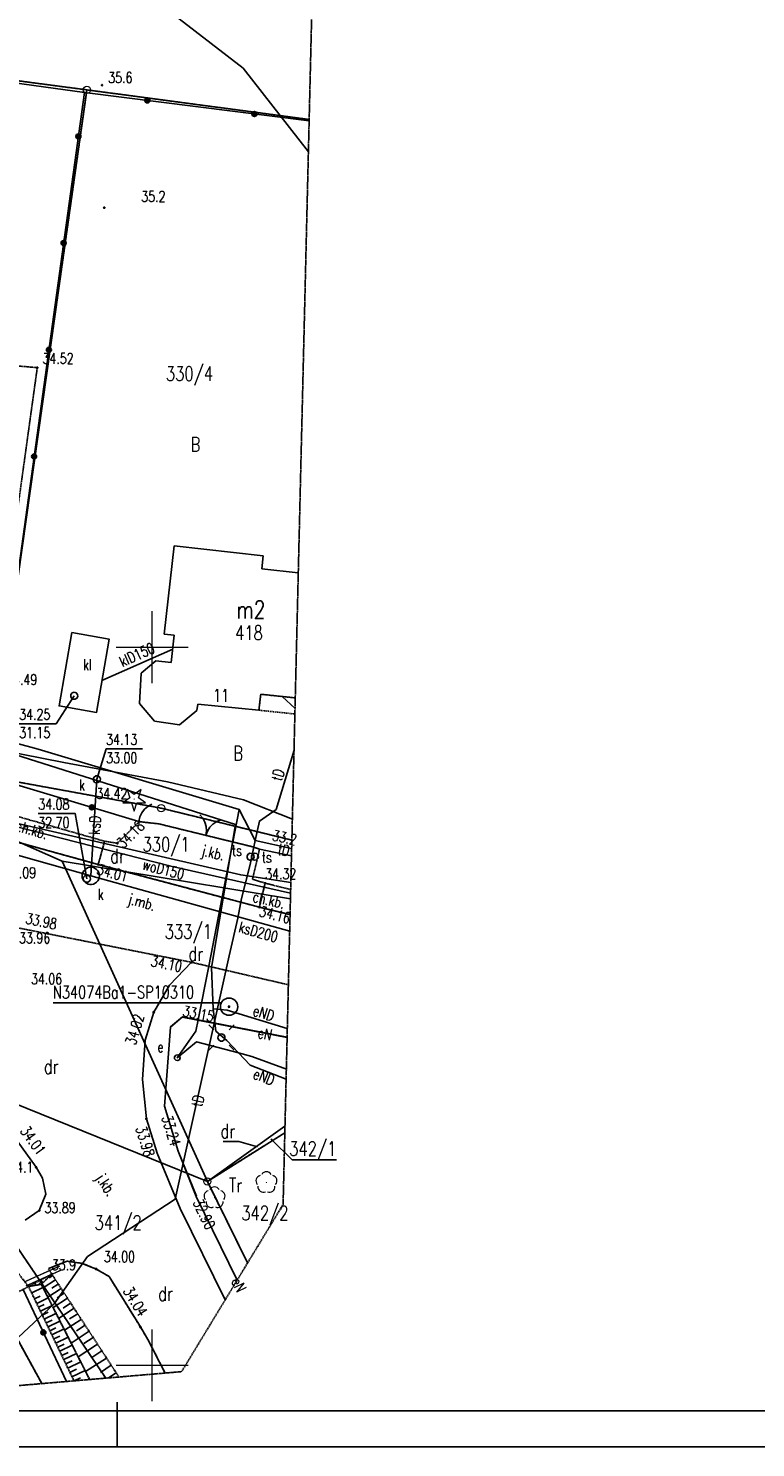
# Model space of a CAD drawing. Header units: inches. Extents: x 6268 to 12323, y 5221 to 42059.
# Tile 37 of 98: x 10145 to 11156, y 5241 to 7217. Entities that reach past the tile are written whole.
import ezdxf
from ezdxf.enums import TextEntityAlignment as Align

# ---------------------------------------------------------------- set-up
doc = ezdxf.new("R2010")
doc.units = ezdxf.units.IN
doc.header["$MEASUREMENT"] = 0
for name, pattern in [('2', [1.5, 1, -0.5]), ('4', [2.5, 1.5, -1]), ('423', [2, 1.5, -0.5]), ('424', [1.5, 1, -0.5]), ('9', [1.75, 1.25, -0.5]), ('901', [0])]:
    doc.linetypes.add(name, pattern=pattern)
for name, color, linetype in [('000_Inne__niezydentyfikowane_', 7, 'Continuous'), ('121-Punkt_osnowy_szczegolowej', 7, 'Continuous'), ('121-Punkt_osnowy_szczegolowej-A', 7, 'Continuous'), ('202-punkt_graniczny', 7, 'Continuous'), ('203-punkt_graniczny', 7, 'Continuous'), ('210-oznaczenie_konturu_uzytku_g', 7, 'Continuous'), ('211-numer_dzialki_ewidencyjnej', 7, 'Continuous'), ('218-kontur_uzytku_gruntowego', 7, 'Continuous'), ('219-dzialka_ewidencyjna', 7, 'Continuous'), ('238-Punkt_adresowy_budynku', 7, 'Continuous'), ('312-budynek_ewidencyjny', 7, 'Continuous'), ('312-oznaczenie_budynku_ewidency', 7, 'Continuous'), ('blok_-_nawis', 7, 'Continuous'), ('brama', 7, 'Continuous'), ('chodnik', 7, 'Continuous'), ('chodnik-Atr17', 7, 'Continuous'), ('CP_LINENORM', 253, 'Continuous'), ('drzewo_iglaste', 7, 'Continuous'), ('drzewo_lisciaste', 7, 'Continuous'), ('elektroenergetyczne_urzadzenie_', 7, 'Continuous'), ('furtka', 7, 'Continuous'), ('jezdnia', 7, 'Continuous'), ('jezdnia-Atr17', 7, 'Continuous'), ('komora_podziemna', 7, 'Continuous'), ('kraweznik', 7, 'Continuous'), ('latarnia', 7, 'Continuous'), ('obszar_utwardzony', 7, 'Continuous'), ('obudowa_ochronna_przewodu', 7, 'Continuous'), ('ogrodzenie_trwale', 7, 'Continuous'), ('osadnik__szambo', 7, 'Continuous'), ('osadnik__szambo-Atr17', 7, 'Continuous'), ('pikieta_naturalna', 7, 'Continuous'), ('pikieta_naturalna-Atr2', 7, 'Continuous'), ('pikieta_sztuczna', 7, 'Continuous'), ('pikieta_sztuczna-Atr2', 7, 'Continuous'), ('przewod_elektroenergetyczny_pod', 7, 'Continuous'), ('przewod_gazowy', 7, 'Continuous'), ('przewod_kanalizacyjny', 7, 'Continuous'), ('przewod_kanalizacyjny-Atr1', 7, 'Continuous'), ('przewod_telekomunikacyjny_podzi', 7, 'Continuous'), ('przewod_wodociagowy', 7, 'Continuous'), ('przewod_wodociagowy-Atr1', 7, 'Continuous'), ('rzedna-Atr2', 7, 'Continuous'), ('rzedna-Atr3', 7, 'Continuous'), ('sciana_oporowa__linia_', 7, 'Continuous'), ('skarpa_nieumocniona', 7, 'Continuous'), ('slupek_telekomunikacyjny', 7, 'Continuous'), ('slupek_telekomunikacyjny-Atr17', 7, 'Continuous'), ('wlaz_do_komory_lub_kanalu_-_kwa', 7, 'Continuous'), ('wlaz_do_komory_lub_kanalu_-_okr', 7, 'Continuous'), ('Zakres', 7, 'Continuous')]:
    doc.layers.add(name, color=color, linetype=linetype)
doc.layers.add('opisy', color=7, linetype='Continuous', lineweight=20)
doc.styles.add('STYL_ARIAL', font='simplex', dxfattribs={"width": 0.75, "oblique": 0.1})

# ---------------------------------------------------------------- blocks, each defined once
blk = doc.blocks.new('203')
at = {"linetype": 'Continuous', "lineweight": 0}
h = blk.add_hatch(color=0, dxfattribs=at)
edge = h.paths.add_edge_path()
edge.add_arc((0, 0), 0.045, 0, 360)
blk = doc.blocks.new('202')
at = {"color": 0, "linetype": 'Continuous', "lineweight": 0}
blk.add_circle((0, 0), 0.25, dxfattribs=at)
blk = doc.blocks.new('US22')
at = {"color": 7}
blk.add_polyline3d([(0, 0.25, 0), (0.1352, 0.2103, 0), (0.2274, 0.1039, 0), (0.2475, -0.0356, 0), (0.1889, -0.1637, 0), (0.0704, -0.2399, 0), (-0.0704, -0.2399, 0), (-0.1889, -0.1637, 0), (-0.2475, -0.0356, 0), (-0.2274, 0.1039, 0), (-0.1352, 0.2103, 0), (0, 0.25, 0)], dxfattribs=at)
blk = doc.blocks.new('SM01')
at = {"color": 7}
for points in [[(-0.53, 0.531, 0), (-0.883, 0.884, 0)], [(0, 0.25, 0), (0.1352, 0.2103, 0), (0.2274, 0.1039, 0), (0.2475, -0.0356, 0), (0.1889, -0.1637, 0), (0.0704, -0.2399, 0), (-0.0704, -0.2399, 0), (-0.1889, -0.1637, 0), (-0.2475, -0.0356, 0), (-0.2274, 0.1039, 0), (-0.1352, 0.2103, 0), (0, 0.25, 0)], [(0.531, 0.531, 0), (0.884, 0.884, 0)], [(-0.53, -0.53, 0), (-0.883, -0.883, 0)], [(0.531, -0.53, 0), (0.884, -0.883, 0)]]:
    blk.add_polyline3d(points, dxfattribs=at)
blk = doc.blocks.new('US25')
at = {"color": 7}
blk.add_polyline3d([(0.2003, -0.0001, 0), (0.1535, -0.1287, 0), (0.035, -0.1971, 0), (-0.0997, -0.1733, 0), (-0.1876, -0.0685, 0), (-0.1876, 0.0683, 0), (-0.0997, 0.1731, 0), (0.035, 0.1968, 0), (0.1535, 0.1284, 0), (0.2003, -0.0001, 0)], dxfattribs=at)
blk = doc.blocks.new('US09')
at = {"color": 7}
blk.add_polyline3d([(0.25, 0.0005, 0), (0.2103, -0.1347, 0), (0.1038, -0.227, 0), (-0.0356, -0.247, 0), (-0.1637, -0.1885, 0), (-0.2399, -0.07, 0), (-0.2399, 0.0709, 0), (-0.1637, 0.1894, 0), (-0.0356, 0.2479, 0), (0.1038, 0.2279, 0), (0.2103, 0.1356, 0), (0.25, 0.0005, 0)], dxfattribs=at)
blk = doc.blocks.new('OK02')
at = {"color": 7}
for points in [[(-0.75, 1.299, 0), (-0.4963, 1.1147, 0), (-0.2865, 0.8817, 0), (-0.1297, 0.6101, 0), (-0.0328, 0.3119, 0), (0, 0, 0)], [(0, 0, 0), (0.0328, 0.3119, 0), (0.1297, 0.6101, 0), (0.2865, 0.8817, 0), (0.4963, 1.1147, 0), (0.75, 1.299, 0)]]:
    blk.add_polyline3d(points, dxfattribs=at)
blk = doc.blocks.new('OK04')
at = {"color": 7}
blk.add_polyline3d([(0, 0.001, 0), (0.0328, 0.3129, 0), (0.1297, 0.6111, 0), (0.2865, 0.8827, 0), (0.4963, 1.1157, 0), (0.75, 1.3, 0)], dxfattribs=at)
blk = doc.blocks.new('PW01')
at = {"color": 7}
blk.add_polyline3d([(0.045, 0, 0), (0.0318, -0.0318, 0), (0, -0.045, 0), (-0.0318, -0.0318, 0), (-0.045, 0, 0), (-0.0318, 0.0318, 0), (0, 0.045, 0), (0.0318, 0.0318, 0), (0.045, 0, 0)], dxfattribs=at)
blk = doc.blocks.new('922')
at = {"linetype": 'Continuous', "lineweight": 0}
h = blk.add_hatch(color=0, dxfattribs=at)
edge = h.paths.add_edge_path()
edge.add_arc((0, 0), 0.045, 0, 360)
at = {"color": 0, "linetype": 'Continuous', "lineweight": 0}
for centre, start, end in [((-0.357, 0.116), 102.147, 221.853), ((0, 0.375), 30.147, 149.853), ((0.357, 0.116), 318.147, 77.853), ((-0.22, -0.303), 174.147, 293.853), ((0.22, -0.303), 246.147, 5.853)]:
    blk.add_arc(centre, 0.375, start, end, dxfattribs=at)
blk = doc.blocks.new('121')
at = {"color": 0}
for radius in [0.6, 0.05]:
    blk.add_circle((0, 0), radius, dxfattribs=at)
blk = doc.blocks.new('921')
at = {"linetype": 'Continuous', "lineweight": 0}
h = blk.add_hatch(color=0, dxfattribs=at)
edge = h.paths.add_edge_path()
edge.add_arc((0, 0), 0.045, 0, 360)
at = {"color": 0, "linetype": 'Continuous', "lineweight": 0}
for p, q in [((-0.301, 0.098), (-0.789, -0.256)), ((-0.487, 0.671), (-0.301, 0.098)), ((0.001, 0.317), (-0.487, 0.671)), ((0.488, 0.67), (0.001, 0.317)), ((0.302, 0.097), (0.488, 0.67)), ((0.789, -0.257), (0.302, 0.097)), ((-0.789, -0.256), (-0.186, -0.256)), ((-0.186, -0.256), (0, -0.83)), ((0, -0.83), (0.187, -0.257)), ((0.187, -0.257), (0.789, -0.257))]:
    blk.add_line(p, q, dxfattribs=at)

msp = doc.modelspace()

# ---------------------------------------------------------------- linework, layer by layer
at = {"linetype": 'Continuous'}
for p, q in [((10268.073, 5240.604), (10268.073, 5303.726)), ((6468.073, 5291.604), (12118.073, 5291.604))]:
    msp.add_line(p, q, dxfattribs=at)
at = {"layer": '000_Inne__niezydentyfikowane_', "color": 7}
for points in [[(10182.219, 5474.382, 0), (10165.019, 5463.182, 0)], [(10169.419, 5474.582, 0), (10168.219, 5475.782, 0)], [(10173.619, 5478.582, 0), (10172.619, 5479.782, 0)], [(10178.419, 5480.182, 0), (10173.619, 5476.982, 0)], [(10149.219, 5455.982, 0), (10164.819, 5463.582, 0)], [(10154.619, 5466.582, 0), (10154.219, 5469.982, 0)], [(10160.419, 5467.582, 0), (10160.019, 5470.182, 0)], [(10165.219, 5470.582, 0), (10161.819, 5473.982, 0)], [(10190.219, 5462.182, 0), (10171.819, 5449.982, 0)], [(10186.219, 5468.382, 0), (10177.219, 5462.582, 0)], [(10194.619, 5455.582, 0), (10184.819, 5449.382, 0)], [(10153.219, 5447.582, 0), (10161.219, 5451.382, 0)], [(10156.219, 5441.382, 0), (10172.219, 5449.182, 0)], [(10158.819, 5435.982, 0), (10166.819, 5439.782, 0)], [(10161.419, 5430.582, 0), (10177.619, 5438.382, 0)], [(10199.019, 5448.782, 0), (10179.019, 5435.782, 0)], [(10208.219, 5434.582, 0), (10186.619, 5420.582, 0)], [(10203.419, 5441.782, 0), (10193.219, 5434.982, 0)], [(10164.019, 5425.182, 0), (10172.219, 5428.982, 0)], [(10166.619, 5419.582, 0), (10183.019, 5427.582, 0)], [(10169.219, 5414.182, 0), (10177.619, 5418.182, 0)], [(10172.019, 5408.582, 0), (10188.619, 5416.782, 0)], [(10218.219, 5419.182, 0), (10195.019, 5403.982, 0)], [(10213.219, 5426.982, 0), (10202.019, 5419.782, 0)], [(10174.619, 5403.182, 0), (10183.019, 5407.182, 0)], [(10177.219, 5397.582, 0), (10194.219, 5405.782, 0)], [(10180.019, 5391.982, 0), (10188.619, 5395.982, 0)], [(10229.019, 5402.582, 0), (10204.019, 5386.182, 0)], [(10223.619, 5410.982, 0), (10211.619, 5403.182, 0)], [(10182.819, 5386.182, 0), (10199.819, 5394.582, 0)], [(10185.419, 5380.582, 0), (10194.219, 5384.782, 0)], [(10188.219, 5374.782, 0), (10205.619, 5383.182, 0)], [(10240.819, 5384.782, 0), (10213.819, 5367.182, 0)], [(10234.819, 5393.782, 0), (10221.819, 5385.382, 0)], [(10191.019, 5368.982, 0), (10199.819, 5373.182, 0)], [(10193.819, 5363.182, 0), (10211.419, 5371.582, 0)], [(10196.619, 5357.382, 0), (10205.619, 5361.582, 0)], [(10199.619, 5351.382, 0), (10217.419, 5359.982, 0)], [(10253.219, 5365.382, 0), (10224.219, 5346.582, 0)], [(10246.819, 5375.182, 0), (10232.819, 5366.182, 0)], [(10202.419, 5345.382, 0), (10211.419, 5349.782, 0)], [(10205.219, 5339.382, 0), (10223.419, 5348.182, 0)], [(10208.219, 5333.382, 0), (10217.219, 5337.782, 0)], [(10260.019, 5355.182, 0), (10244.819, 5345.382, 0)], [(10266.819, 5344.782, 0), (10255.929, 5337.662, 0)]]:
    msp.add_polyline3d(points, dxfattribs=at)
at = {"layer": '121-Punkt_osnowy_szczegolowej-A', "color": 7}
msp.add_polyline3d([(10178.891, 5859.804, 0), (10411.725, 5859.804, 0)], dxfattribs=at)
at = {"layer": '210-oznaczenie_konturu_uzytku_g', "color": 3}
msp.add_polyline3d([(10415.565, 5666.912, 0), (10437.339, 5666.912, 0), (10463.533, 5659.274, 0)], dxfattribs=at)
at = {"layer": '218-kontur_uzytku_gruntowego', "color": 3, "linetype": '2'}
for points in [[(10226.019, 7131.182, 0), (9586.419, 7215.582, 0)], [(10226.019, 7131.182, 0), (10090.619, 6174.582, 0)], [(10090.619, 6174.582, 0), (10226.019, 7131.182, 0)], [(10535.283, 7089.954, 0), (10226.019, 7131.182, 0)], [(10090.619, 6174.582, 0), (10329.419, 6130.982, 0)], [(10511.197, 6086.486, 0), (10329.419, 6130.982, 0)], [(10501.413, 5678.92, 0), (10393.619, 5611.182, 0)], [(10393.619, 5611.182, 0), (10449.633, 5497.76, 0)], [(10252.299, 5337.352, 0), (10124.219, 5526.782, 0)], [(10069.219, 5500.982, 0), (10163.337, 5329.738, 0)]]:
    msp.add_polyline3d(points, dxfattribs=at)
at = {"layer": '219-dzialka_ewidencyjna', "color": 7}
for points in [[(9586.419, 7215.582, 0), (10226.019, 7131.182, 0)], [(10090.619, 6174.582, 0), (10226.019, 7131.182, 0)], [(10535.283, 7089.954, 0), (10226.019, 7131.182, 0)], [(10191.619, 6057.182, 0), (9701.019, 6273.982, 0)], [(10329.419, 6130.982, 0), (10090.619, 6174.582, 0)], [(10462.869, 6098.316, 0), (10329.419, 6130.982, 0)], [(10511.197, 6086.486, 0), (10462.869, 6098.316, 0)], [(10393.619, 5611.182, 0), (10191.619, 6057.182, 0)], [(10278.697, 6042.812, 0), (10191.619, 6057.182, 0)], [(10509.235, 6004.766, 0), (10278.697, 6042.812, 0)], [(10393.619, 5611.182, 0), (9911.019, 5806.782, 0)], [(10501.641, 5688.404, 0), (10393.619, 5611.182, 0)], [(10501.413, 5678.92, 0), (10393.619, 5611.182, 0)], [(10449.633, 5497.76, 0), (10393.619, 5611.182, 0)], [(10252.299, 5337.352, 0), (10124.219, 5526.782, 0)], [(10163.337, 5329.738, 0), (10069.219, 5500.982, 0)]]:
    msp.add_polyline3d(points, dxfattribs=at)
at = {"layer": '312-budynek_ewidencyjny', "color": 7}
for points in [[(10333.619, 6373.382, 0), (10347.619, 6496.382, 0)], [(10347.619, 6496.382, 0), (10471.219, 6482.382, 0)], [(10471.219, 6482.382, 0), (10469.219, 6464.382, 0)], [(10469.219, 6464.382, 0), (10520.135, 6458.852, 0)], [(10347.619, 6371.782, 0), (10333.619, 6373.382, 0)], [(10343.219, 6333.782, 0), (10347.619, 6371.782, 0)], [(10301.419, 6318.782, 0), (10322.019, 6336.182, 0)], [(10322.019, 6336.182, 0), (10343.219, 6333.782, 0)], [(10299.019, 6276.782, 0), (10301.419, 6318.782, 0)], [(10467.819, 6289.582, 0), (10465.419, 6267.382, 0)], [(10515.951, 6284.566, 0), (10467.819, 6289.582, 0)], [(10320.219, 6252.182, 0), (10299.019, 6276.782, 0)], [(10379.219, 6266.782, 0), (10354.819, 6247.182, 0)], [(10380.219, 6275.982, 0), (10379.219, 6266.782, 0)], [(10465.419, 6267.382, 0), (10380.219, 6275.982, 0)], [(10354.819, 6247.182, 0), (10320.219, 6252.182, 0)]]:
    msp.add_polyline3d(points, dxfattribs=at)
at = {"layer": 'blok_-_nawis', "color": 7, "linetype": '4'}
for points in [[(10515.951, 6284.566, 0), (10467.819, 6289.582, 0), (10465.419, 6267.382, 0)], [(10465.419, 6267.382, 0), (10515.413, 6262.182, 0)]]:
    msp.add_polyline3d(points, dxfattribs=at)
at = {"layer": 'brama', "color": 7}
msp.add_polyline3d([(10326.019, 6109.182, 0), (10457.419, 6076.982, 0)], dxfattribs=at)
at = {"layer": 'chodnik', "color": 7, "linetype": '423'}
for points in [[(10250.619, 6084.982, 0), (10078.619, 6133.982, 0), (10068.819, 6100.382, 0), (10241.819, 6052.582, 0), (10250.619, 6084.982, 0)], [(10509.547, 6017.782, 0), (10474.019, 6026.582, 0), (10466.019, 5993.182, 0)], [(10466.019, 5993.182, 0), (10508.707, 5982.754, 0)], [(9912.219, 5353.582, 0), (10019.019, 5415.782, 0), (10049.219, 5418.582, 0), (10061.219, 5425.582, 0), (10137.419, 5460.782, 0), (10144.819, 5464.982, 0), (10126.019, 5488.982, 0), (9904.819, 5370.982, 0), (9912.219, 5353.582, 0)]]:
    msp.add_polyline3d(points, dxfattribs=at)
at = {"layer": 'CP_LINENORM', "linetype": 'Continuous'}
msp.add_line((6268.073, 5241.604), (12168.073, 5241.604), dxfattribs=at)
at = {"layer": 'furtka', "color": 7}
msp.add_polyline3d([(10298.419, 6112.582, 0), (10326.019, 6109.182, 0)], dxfattribs=at)
at = {"layer": 'jezdnia', "color": 7, "linetype": '424'}
for points in [[(9120.819, 6231.782, 0), (9778.019, 6055.182, 0), (9812.819, 6025.982, 0), (9884.419, 5990.782, 0), (9911.419, 6021.182, 0), (10079.019, 5908.582, 0), (10083.419, 5918.782, 0), (10097.619, 5926.582, 0), (10110.619, 5928.582, 0), (10121.619, 5925.182, 0), (10126.819, 5964.982, 0), (10371.619, 5916.382, 0), (10395.465, 5910.84, 0)], [(10298.819, 6112.182, 0), (10268.419, 6082.182, 0), (10250.619, 6084.982, 0), (10241.819, 6052.582, 0), (10466.019, 5993.182, 0), (10474.019, 6026.582, 0), (10456.419, 6031.982, 0), (10466.219, 6073.782, 0), (10457.419, 6076.982, 0), (10326.019, 6109.182, 0), (10298.819, 6112.182, 0)], [(10241.819, 6052.582, 0), (10068.819, 6100.382, 0)], [(10414.205, 6006.91, 0), (10241.819, 6052.582, 0)], [(10508.707, 5982.754, 0), (10466.019, 5993.182, 0), (10414.205, 6006.91, 0)], [(10395.465, 5910.84, 0), (10506.361, 5885.062, 0)], [(10177.219, 5482.182, 0), (10177.219, 5482.182, 0), (10172.419, 5489.782, 0), (10198.419, 5500.182, 0), (10219.419, 5497.182, 0), (10239.019, 5489.182, 0), (10257.019, 5478.782, 0), (10300.419, 5408.582, 0), (10311.019, 5390.982, 0), (10334.897, 5344.42, 0)]]:
    msp.add_polyline3d(points, dxfattribs=at)
at = {"layer": 'komora_podziemna', "color": 34}
msp.add_polyline3d([(10243.419, 6036.782, 0), (10243.219, 6034.382, 0), (10242.419, 6031.982, 0), (10241.219, 6029.782, 0), (10239.419, 6027.782, 0), (10237.419, 6026.382, 0), (10235.219, 6025.382, 0), (10232.619, 6024.782, 0), (10230.219, 6024.782, 0), (10227.619, 6025.382, 0), (10225.419, 6026.382, 0), (10223.419, 6027.782, 0), (10221.619, 6029.782, 0), (10220.419, 6031.982, 0), (10219.619, 6034.382, 0), (10219.419, 6036.782, 0), (10219.619, 6039.182, 0), (10220.419, 6041.582, 0), (10221.619, 6043.782, 0), (10223.419, 6045.782, 0), (10225.419, 6047.182, 0), (10227.619, 6048.182, 0), (10230.219, 6048.782, 0), (10232.619, 6048.782, 0), (10235.219, 6048.182, 0), (10237.419, 6047.182, 0), (10239.419, 6045.782, 0), (10241.219, 6043.782, 0), (10242.419, 6041.582, 0), (10243.219, 6039.182, 0), (10243.419, 6036.782, 0)], dxfattribs=at)
at = {"layer": 'kraweznik', "color": 7}
for points in [[(10278.697, 6042.812, 0), (10241.819, 6052.582, 0), (10068.819, 6100.382, 0)], [(10508.707, 5982.754, 0), (10466.019, 5993.182, 0), (10278.697, 6042.812, 0)], [(9812.819, 6025.982, 0), (9884.419, 5990.782, 0), (9933.619, 5937.982, 0), (10155.419, 5630.982, 0), (10164.419, 5615.582, 0), (10169.019, 5593.382, 0), (10159.819, 5570.782, 0), (10140.019, 5557.182, 0)], [(10371.619, 5916.382, 0), (10341.019, 5884.382, 0), (10319.019, 5846.782, 0), (10307.219, 5807.782, 0), (10303.619, 5753.382, 0), (10308.819, 5698.582, 0), (10323.819, 5650.582, 0), (10356.019, 5573.782, 0), (10418.391, 5446.25, 0)], [(10172.419, 5489.782, 0), (10198.419, 5500.182, 0), (10219.419, 5497.182, 0), (10239.019, 5489.182, 0), (10257.019, 5478.782, 0), (10300.419, 5408.582, 0), (10311.019, 5390.982, 0), (10334.897, 5344.42, 0)]]:
    msp.add_polyline3d(points, dxfattribs=at)
at = {"layer": 'obszar_utwardzony', "color": 7, "linetype": '424'}
for points in [[(10157.019, 6744.382, 0), (9940.619, 6763.182, 0)], [(10096.019, 6304.382, 0), (10157.019, 6744.382, 0)]]:
    msp.add_polyline3d(points, dxfattribs=at)
at = {"layer": 'obudowa_ochronna_przewodu', "color": 30}
for points in [[(10441.219, 6005.182, 0), (10453.219, 6052.582, 0)], [(10424.019, 5925.182, 0), (10436.219, 5977.782, 0)], [(10348.619, 5586.582, 0), (10227.019, 5506.582, 0)]]:
    msp.add_polyline3d(points, dxfattribs=at)
at = {"layer": 'obudowa_ochronna_przewodu', "color": 1}
for points in [[(10342.419, 5826.382, 0), (10358.819, 5840.382, 0), (10380.885, 5836.098, 0)], [(10380.885, 5836.098, 0), (10504.609, 5812.072, 0)]]:
    msp.add_polyline3d(points, dxfattribs=at)
at = {"layer": 'obudowa_ochronna_przewodu', "color": 7}
msp.add_polyline3d([(10378.419, 5590.582, 0), (10353.219, 5653.582, 0)], dxfattribs=at)
at = {"layer": 'ogrodzenie_trwale', "color": 7, "linetype": '901'}
for points in [[(9570.179, 6664.662, 0), (9580.779, 7019.342, 0), (9584.679, 7215.782, 0), (10222.619, 7127.582, 0)], [(10089.419, 6175.182, 0), (10099.419, 6249.782, 0), (10108.019, 6297.582, 0), (10222.619, 7127.582, 0), (10535.235, 7087.932, 0)], [(10089.419, 6175.182, 0), (10298.419, 6112.582, 0)], [(10510.669, 6064.552, 0), (10466.219, 6073.782, 0), (10457.419, 6076.982, 0)], [(10137.419, 5460.782, 0), (10197.487, 5332.66, 0)]]:
    msp.add_polyline3d(points, dxfattribs=at)
at = {"layer": 'ogrodzenie_trwale', "color": 7}
for centre, radius in [((10310.209, 7116.472), 3.5), ((10310.209, 7116.472), 3.15), ((10310.209, 7116.472), 2.8), ((10310.209, 7116.472), 2.45), ((10310.209, 7116.472), 2.1), ((10310.209, 7116.472), 1.75), ((10310.209, 7116.472), 1.4), ((10310.209, 7116.472), 1.05), ((10310.209, 7116.472), 0.7), ((10459.017, 7097.6), 3.5), ((10459.017, 7097.6), 3.15), ((10459.017, 7097.6), 2.8), ((10459.017, 7097.6), 2.45), ((10459.017, 7097.6), 2.1), ((10459.017, 7097.6), 1.75), ((10459.017, 7097.6), 1.4), ((10459.017, 7097.6), 1.05), ((10459.017, 7097.6), 0.7), ((10214.179, 7066.454), 3.5), ((10214.179, 7066.454), 3.15), ((10214.179, 7066.454), 2.8), ((10214.179, 7066.454), 2.45), ((10214.179, 7066.454), 2.1), ((10214.179, 7066.454), 1.75), ((10214.179, 7066.454), 1.4), ((10214.179, 7066.454), 1.05), ((10214.179, 7066.454), 0.7), ((10193.663, 6917.862), 3.5), ((10193.663, 6917.862), 3.15), ((10193.663, 6917.862), 2.8), ((10193.663, 6917.862), 2.45), ((10193.663, 6917.862), 2.1), ((10193.663, 6917.862), 1.75), ((10193.663, 6917.862), 1.4), ((10193.663, 6917.862), 1.05), ((10193.663, 6917.862), 0.7), ((10173.147, 6769.272), 3.5), ((10173.147, 6769.272), 3.15), ((10173.147, 6769.272), 2.8), ((10173.147, 6769.272), 2.45), ((10173.147, 6769.272), 2.1), ((10173.147, 6769.272), 1.75), ((10173.147, 6769.272), 1.4), ((10173.147, 6769.272), 1.05), ((10173.147, 6769.272), 0.7), ((10152.631, 6620.682), 3.5), ((10152.631, 6620.682), 3.15), ((10152.631, 6620.682), 2.8), ((10152.631, 6620.682), 2.45), ((10152.631, 6620.682), 2.1), ((10152.631, 6620.682), 1.75), ((10152.631, 6620.682), 1.4), ((10152.631, 6620.682), 1.05), ((10152.631, 6620.682), 0.7), ((10233.111, 6132.142), 3.5), ((10233.111, 6132.142), 3.15), ((10233.111, 6132.142), 2.8), ((10233.111, 6132.142), 2.45), ((10233.111, 6132.142), 2.1), ((10233.111, 6132.142), 1.75), ((10233.111, 6132.142), 1.4), ((10233.111, 6132.142), 1.05), ((10233.111, 6132.142), 0.7), ((10165.463, 5400.966), 3.5), ((10165.463, 5400.966), 3.15), ((10165.463, 5400.966), 2.8), ((10165.463, 5400.966), 2.45), ((10165.463, 5400.966), 2.1), ((10165.463, 5400.966), 1.75), ((10165.463, 5400.966), 1.4), ((10165.463, 5400.966), 1.05), ((10165.463, 5400.966), 0.7)]:
    msp.add_circle(centre, radius, dxfattribs=at)
at = {"layer": 'opisy', "color": 7}
for points in [[(10316.819, 6305.182, 0), (10316.819, 6405.182, 0)], [(10266.819, 6355.182, 0), (10366.819, 6355.182, 0)], [(10316.819, 5305.182, 0), (10316.819, 5405.182, 0)], [(10266.819, 5355.182, 0), (10366.819, 5355.182, 0)]]:
    msp.add_polyline3d(points, dxfattribs=at)
at = {"layer": 'osadnik__szambo', "color": 34}
msp.add_polyline3d([(10205.019, 6375.382, 0), (10257.019, 6366.382, 0), (10239.419, 6264.382, 0), (10187.419, 6273.382, 0), (10205.019, 6375.382, 0)], dxfattribs=at)
at = {"layer": 'przewod_elektroenergetyczny_pod', "color": 1}
for points in [[(10401.619, 5851.582, 0), (10399.419, 5909.182, 0), (10432.819, 6108.182, 0), (10108.019, 6211.382, 0), (9868.019, 6280.782, 0), (9687.819, 6239.582, 0), (9361.419, 6333.782, 0), (9108.419, 6404.382, 0), (8897.219, 6465.182, 0), (8905.019, 6502.182, 0), (8912.819, 6498.782, 0)], [(10497.819, 6286.382, 0), (10515.597, 6269.802, 0)], [(10420.819, 5807.582, 0), (10405.619, 5820.582, 0), (10401.619, 5851.582, 0)], [(10504.895, 5824.002, 0), (10421.219, 5849.782, 0), (10401.619, 5851.582, 0)], [(10504.409, 5811.872, 0), (10358.619, 5840.182, 0), (10342.219, 5826.182, 0), (10334.019, 5716.182, 0), (10353.019, 5653.382, 0), (10378.219, 5590.382, 0), (10435.091, 5473.914, 0)], [(10420.819, 5807.582, 0), (10437.085, 5790.204, 0)], [(10437.085, 5790.204, 0), (10453.019, 5773.182, 0), (10503.203, 5753.482, 0)]]:
    msp.add_polyline3d(points, dxfattribs=at)
at = {"layer": 'przewod_gazowy', "color": 40}
msp.add_polyline3d([(8353.619, 6352.782, 0), (9058.819, 6170.382, 0), (9682.019, 6016.782, 0), (9740.619, 6199.182, 0), (10440.019, 6037.982, 0), (10509.783, 6027.644, 0)], dxfattribs=at)
at = {"layer": 'przewod_kanalizacyjny', "color": 34}
for points in [[(9063.619, 6346.582, 0), (9555.819, 6227.582, 0), (10231.419, 6036.782, 0), (10508.157, 5959.892, 0)], [(10345.419, 6352.582, 0), (10247.019, 6308.582, 0)], [(10231.419, 6036.782, 0), (10239.819, 6171.182, 0)]]:
    msp.add_polyline3d(points, dxfattribs=at)
at = {"layer": 'przewod_telekomunikacyjny_podzi', "color": 30}
for points in [[(9500.819, 6293.982, 0), (9516.019, 6355.582, 0), (9599.419, 6316.982, 0), (9633.419, 6321.982, 0), (9772.419, 6287.382, 0), (9858.819, 6294.382, 0), (10158.219, 6213.182, 0), (10438.019, 6128.982, 0), (10414.205, 6006.91, 0)], [(10511.897, 6115.648, 0), (10443.819, 6142.582, 0), (10338.019, 6167.782, 0), (10194.019, 6194.382, 0), (10077.819, 6217.382, 0), (9772.219, 6284.582, 0), (9724.419, 6287.782, 0), (9550.219, 6276.582, 0), (9500.819, 6293.982, 0)], [(10462.869, 6098.316, 0), (10466.019, 6112.982, 0), (10489.419, 6129.182, 0), (10514.201, 6211.662, 0)], [(10438.019, 6128.982, 0), (10460.219, 6085.982, 0), (10510.915, 6074.75, 0)], [(10460.219, 6085.982, 0), (10462.869, 6098.316, 0)], [(10066.419, 5334.582, 0), (10180.619, 5440.782, 0), (10227.019, 5506.582, 0), (10348.619, 5586.582, 0), (10424.019, 5925.182, 0), (10436.219, 5977.782, 0), (10441.219, 6005.182, 0), (10453.219, 6052.582, 0), (10460.219, 6085.982, 0)], [(10414.205, 6006.91, 0), (10395.465, 5910.84, 0)], [(10395.465, 5910.84, 0), (10380.885, 5836.098, 0)], [(10380.885, 5836.098, 0), (10377.819, 5820.382, 0), (10351.819, 5783.382, 0), (10378.619, 5805.582, 0), (10437.085, 5790.204, 0)], [(10437.085, 5790.204, 0), (10455.419, 5785.382, 0), (10503.537, 5767.436, 0)]]:
    msp.add_polyline3d(points, dxfattribs=at)
at = {"layer": 'przewod_wodociagowy', "color": 5}
for points in [[(9818.099, 8019.542, 0), (9780.219, 7594.182, 0), (9834.419, 7564.782, 0), (10287.819, 7282.182, 0), (10443.419, 7161.182, 0), (10534.199, 7044.748, 0)], [(10509.427, 6012.806, 0), (10342.819, 6050.382, 0), (9801.219, 6188.382, 0), (9753.819, 6057.582, 0)]]:
    msp.add_polyline3d(points, dxfattribs=at)
at = {"layer": 'rzedna-Atr2', "color": 7}
for points in [[(10208.419, 6287.382, 0), (10183.219, 6248.582, 0), (10131.839, 6248.582, 0)], [(10239.819, 6171.182, 0), (10252.819, 6213.582, 0), (10303.339, 6213.582, 0)], [(10226.019, 6032.782, 0), (10209.619, 6123.582, 0), (10158.339, 6123.582, 0)]]:
    msp.add_polyline3d(points, dxfattribs=at)
at = {"layer": 'sciana_oporowa__linia_', "color": 7, "const_width": 1.8}
for points in [[(10188.389, 5493.518), (10138.589, 5471.118)], [(10190.849, 5488.046), (10141.049, 5465.646)]]:
    msp.add_lwpolyline(points, dxfattribs=at)
at = {"layer": 'skarpa_nieumocniona', "color": 7, "linetype": '9'}
for points in [[(10177.219, 5482.182, 0), (10144.819, 5464.982, 0), (10162.619, 5467.982, 0), (10177.219, 5482.182, 0)], [(10177.219, 5482.182, 0), (10144.819, 5464.982, 0), (10162.619, 5467.982, 0), (10177.219, 5482.182, 0)], [(10177.219, 5482.182, 0), (10177.219, 5482.182, 0), (10162.619, 5467.982, 0)], [(10270.603, 5338.918, 0), (10177.219, 5482.182, 0), (10162.619, 5467.982, 0)], [(10270.603, 5338.918, 0), (10177.219, 5482.182, 0)], [(10229.879, 5335.432, 0), (10162.619, 5467.982, 0), (10144.819, 5464.982, 0)], [(10229.879, 5335.432, 0), (10162.619, 5467.982, 0), (10144.819, 5464.982, 0)], [(10144.819, 5464.982, 0), (10208.111, 5333.57, 0)], [(10144.819, 5464.982, 0), (10208.111, 5333.57, 0)], [(10162.619, 5467.982, 0), (10229.879, 5335.432, 0)], [(10162.619, 5467.982, 0), (10229.879, 5335.432, 0)]]:
    msp.add_polyline3d(points, dxfattribs=at)
at = {"layer": 'wlaz_do_komory_lub_kanalu_-_kwa', "color": 7}
msp.add_polyline3d([(10573.277, 5641.52, 0), (10511.803, 5641.52, 0), (10483.491, 5669.022, 0), (10482.425, 5670.744, 0)], dxfattribs=at)
at = {"layer": 'Zakres', "color": 5, "linetype": '2'}
for points in [[(10511.197, 6086.486, 0), (10511.197, 6086.486, 0), (10511.897, 6115.648, 0), (10514.201, 6211.662, 0), (10515.413, 6262.182, 0), (10515.597, 6269.802, 0), (10515.951, 6284.566, 0), (10515.951, 6284.566, 0), (10520.135, 6458.852, 0), (10534.199, 7044.748, 0), (10535.235, 7087.932, 0), (10535.283, 7089.954, 0), (10535.283, 7089.954, 0), (10555.419, 7928.782, 0), (9818.099, 8019.542, 0)], [(10510.669, 6064.552, 0), (10510.915, 6074.75, 0), (10511.197, 6086.486, 0)], [(10119.877, 5326.018, 0), (10163.337, 5329.738, 0), (10163.337, 5329.738, 0), (10197.487, 5332.66, 0), (10208.111, 5333.57, 0), (10208.111, 5333.57, 0), (10229.879, 5335.432, 0), (10229.879, 5335.432, 0), (10229.879, 5335.432, 0), (10229.879, 5335.432, 0), (10252.299, 5337.352, 0), (10252.299, 5337.352, 0), (10255.929, 5337.662, 0), (10270.603, 5338.918, 0), (10270.603, 5338.918, 0), (10334.897, 5344.42, 0), (10334.897, 5344.42, 0), (10357.819, 5346.382, 0), (10418.391, 5446.25, 0), (10418.391, 5446.25, 0), (10435.291, 5474.114, 0), (10449.633, 5497.76, 0), (10499.019, 5579.182, 0), (10501.413, 5678.92, 0), (10501.413, 5678.92, 0), (10501.641, 5688.404, 0), (10503.203, 5753.482, 0), (10503.537, 5767.436, 0), (10504.609, 5812.072, 0), (10504.609, 5812.072, 0), (10504.895, 5824.002, 0), (10506.361, 5885.062, 0), (10508.157, 5959.892, 0), (10508.707, 5982.754, 0), (10508.707, 5982.754, 0), (10508.707, 5982.754, 0), (10509.235, 6004.766, 0), (10509.427, 6012.806, 0), (10509.547, 6017.782, 0), (10509.783, 6027.644, 0), (10510.669, 6064.552, 0)]]:
    msp.add_polyline3d(points, dxfattribs=at)

# ---------------------------------------------------------------- block references
at = {"layer": '121-Punkt_osnowy_szczegolowej', "color": 7, "xscale": 20, "yscale": 20, "zscale": 20}
msp.add_blockref('121', (10423.819, 5854.582), dxfattribs=at)
at = {"layer": '202-punkt_graniczny', "color": 7, "xscale": 20, "yscale": 20, "zscale": 20}
for p in [(10226.019, 7131.182), (10329.419, 6130.982), (10393.619, 5611.182)]:
    msp.add_blockref('202', p, dxfattribs=at)
at = {"layer": '203-punkt_graniczny', "color": 7, "xscale": 20, "yscale": 20, "zscale": 20}
msp.add_blockref('203', (10191.619, 6057.182), dxfattribs=at)
at = {"layer": 'brama', "color": 7, "xscale": 19.99999999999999, "yscale": 19.99999999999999, "zscale": 19.99999999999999, "rotation": 346.23267}
msp.add_blockref('OK02', (10391.719, 6093.082), dxfattribs=at)
at = {"layer": 'drzewo_iglaste', "color": 3, "xscale": 20, "yscale": 20, "zscale": 20}
msp.add_blockref('921', (10291.819, 6143.582), dxfattribs=at)
at = {"layer": 'drzewo_lisciaste', "color": 3, "xscale": 20, "yscale": 20, "zscale": 20}
for p in [(10475.819, 5609.782), (10403.619, 5588.582)]:
    msp.add_blockref('922', p, dxfattribs=at)
at = {"layer": 'elektroenergetyczne_urzadzenie_', "color": 1, "xscale": 20, "yscale": 20, "zscale": 20, "rotation": 39.63722}
msp.add_blockref('US25', (10351.819, 5783.382), dxfattribs=at)
at = {"layer": 'furtka', "color": 7, "xscale": 20, "yscale": 20, "zscale": 20, "rotation": 352.97638}
msp.add_blockref('OK04', (10298.419, 6112.582), dxfattribs=at)
at = {"layer": 'latarnia', "color": 7, "xscale": 20, "yscale": 20, "zscale": 20}
msp.add_blockref('SM01', (10413.219, 5811.582), dxfattribs=at)
at = {"layer": 'pikieta_naturalna', "color": 7, "xscale": 20, "yscale": 20, "zscale": 20}
for p in [(10247.019, 7137.782), (10250.219, 6967.182), (10177.219, 5482.182)]:
    msp.add_blockref('PW01', p, dxfattribs=at)
at = {"layer": 'pikieta_sztuczna', "color": 7, "xscale": 20, "yscale": 20, "zscale": 20}
for p in [(10157.019, 6744.382), (10298.819, 6112.182), (10268.419, 6082.182), (10241.819, 6052.582), (10474.019, 6026.582), (10466.019, 5993.182), (10371.619, 5916.382), (10319.019, 5846.782), (10308.819, 5698.582), (10155.419, 5630.982), (10159.819, 5570.782), (10239.019, 5489.182), (10300.419, 5408.582)]:
    msp.add_blockref('PW01', p, dxfattribs=at)
at = {"layer": 'slupek_telekomunikacyjny', "color": 30, "xscale": 20, "yscale": 20, "zscale": 20}
for p in [(10453.619, 6063.382), (10459.819, 6063.382)]:
    msp.add_blockref('US09', p, dxfattribs=at)
at = {"layer": 'wlaz_do_komory_lub_kanalu_-_okr', "color": 7, "xscale": 20, "yscale": 20, "zscale": 20}
for p in [(10208.419, 6287.382), (10226.019, 6032.782)]:
    msp.add_blockref('US22', p, dxfattribs=at)
at = {"layer": 'wlaz_do_komory_lub_kanalu_-_okr', "color": 7, "xscale": 20, "yscale": 20, "zscale": 20, "rotation": 83.53152}
msp.add_blockref('US22', (10239.819, 6171.182), dxfattribs=at)

# ---------------------------------------------------------------- texts
at = {"layer": '121-Punkt_osnowy_szczegolowej-A', "color": 7, "style": 'STYL_ARIAL', "width": 0.75}
msp.add_text('N34074Ba1-SP10310', height=17.5, dxfattribs=at).set_placement((10178.891, 5860.776), align=Align.BOTTOM_LEFT)
at = {"layer": '210-oznaczenie_konturu_uzytku_g', "color": 3, "style": 'STYL_ARIAL', "width": 0.75}
for s, p in [('B', (10370.261, 6621.538)), ('B', (10429.567, 6191.562)), ('dr', (10258.241, 6048.236)), ('dr', (10367.227, 5912.196)), ('dr', (10166.139, 5755.142)), ('dr', (10411.757, 5665.358)), ('Tr', (10423.609, 5590.122)), ('dr', (10325.095, 5438.904))]:
    msp.add_text(s, height=20, dxfattribs=at).set_placement(p, align=Align.BOTTOM_LEFT)
at = {"layer": '211-numer_dzialki_ewidencyjnej', "color": 7, "style": 'STYL_ARIAL', "width": 0.75}
for s, p in [('330/4', (10335.985, 6720.116)), ('330/1', (10303.417, 6064.47)), ('342/1', (10507.447, 5640.844)), ('342/2', (10440.913, 5551.088)), ('341/2', (10236.747, 5537.964))]:
    msp.add_text(s, height=20, dxfattribs=at).set_placement(p, align=Align.BOTTOM_LEFT)
msp.add_text('333/1', height=20, dxfattribs=at).set_placement((10334.289, 5969.224), align=Align.TOP_LEFT)
at = {"layer": '238-Punkt_adresowy_budynku', "color": 7, "style": 'STYL_ARIAL', "width": 0.75}
msp.add_text('11', height=17.5, dxfattribs=at).set_placement((10412.789, 6273.924), align=Align.BOTTOM_CENTER)
at = {"layer": '312-oznaczenie_budynku_ewidency', "color": 7, "style": 'STYL_ARIAL', "width": 0.75}
msp.add_text('m2', height=25, dxfattribs=at).set_placement((10454.179, 6407.378), align=Align.MIDDLE_CENTER)
msp.add_text('418', height=20, dxfattribs=at).set_placement((10432.241, 6385.188), align=Align.TOP_LEFT)
at = {"layer": 'chodnik-Atr17', "color": 7, "style": 'STYL_ARIAL', "width": 0.75}
for rotation, p in [(344.554, (10124.641, 6095.186)), (346.465, (10454.585, 5996.718))]:
    msp.add_text('ch.kb.', height=15, rotation=rotation, dxfattribs=at).set_placement(p, align=Align.BOTTOM_LEFT)
at = {"layer": 'elektroenergetyczne_urzadzenie_', "color": 1, "style": 'STYL_ARIAL', "width": 0.75}
msp.add_text('e', height=15, dxfattribs=at).set_placement((10324.219, 5786.616), align=Align.BOTTOM_LEFT)
at = {"layer": 'jezdnia-Atr17', "color": 7, "style": 'STYL_ARIAL', "width": 0.75}
for s, rotation, p in [('j.kb.', 346.501, (10383.467, 6060.89)), ('j.mb.', 344.958, (10281.055, 5993.62)), ('j.kb.', 303.079, (10234.037, 5613.366))]:
    msp.add_text(s, height=15, rotation=rotation, dxfattribs=at).set_placement(p, align=Align.BOTTOM_LEFT)
at = {"layer": 'osadnik__szambo-Atr17', "color": 34, "style": 'STYL_ARIAL', "width": 0.75}
msp.add_text('kl', height=15, dxfattribs=at).set_placement((10220.619, 6318.816), align=Align.BOTTOM_LEFT)
at = {"layer": 'pikieta_naturalna-Atr2', "color": 7, "style": 'STYL_ARIAL', "width": 0.75}
for s, p in [('35.6', (10255.673, 7136.358)), ('35.2', (10301.619, 6970.816)), ('34.1', (10117.819, 5619.216)), ('33.9', (10177.219, 5483.016))]:
    msp.add_text(s, height=15, dxfattribs=at).set_placement(p, align=Align.BOTTOM_LEFT)
at = {"layer": 'pikieta_sztuczna-Atr2', "color": 7, "style": 'STYL_ARIAL', "width": 0.75}
for s, p in [('34.52', (10164.219, 6745.216)), ('34.49', (10113.619, 6298.016)), ('34.42', (10239.101, 6139.416)), ('34.09', (10112.019, 6029.016)), ('34.32', (10474.019, 6027.416)), ('33.96', (10131.619, 5938.216)), ('34.06', (10148.219, 5881.216)), ('33.89', (10167.019, 5562.616)), ('34.00', (10249.619, 5494.416))]:
    msp.add_text(s, height=15, dxfattribs=at).set_placement(p, align=Align.BOTTOM_LEFT)
for s, rotation, p in [('34.18', 44.62, (10279.833, 6070.776)), ('34.16', 346.273, (10463.617, 5976.108))]:
    msp.add_text(s, height=15, rotation=rotation, dxfattribs=at).set_placement(p, align=Align.BOTTOM_LEFT)
at = {"layer": 'pikieta_sztuczna-Atr2', "color": 34, "style": 'STYL_ARIAL', "width": 0.75}
msp.add_text('34.01', height=15, rotation=345.161, dxfattribs=at).set_placement((10237.633, 6034.788), align=Align.BOTTOM_LEFT)
at = {"layer": 'pikieta_sztuczna-Atr2', "color": 7, "style": 'STYL_ARIAL', "width": 0.75}
for s, rotation, p in [('33.98', 348.771, (10160.381, 5961.8)), ('34.10', 348.771, (10334.479, 5902.466)), ('34.02', 73.166, (10304.221, 5819.424)), ('34.01', 305.847, (10141.495, 5661.07)), ('33.98', 287.354, (10295.815, 5663.43)), ('34.04', 301.725, (10283.327, 5437.82))]:
    msp.add_text(s, height=15, rotation=rotation, dxfattribs=at).set_placement(p, align=Align.BOTTOM_CENTER)
at = {"layer": 'przewod_elektroenergetyczny_pod', "color": 1, "style": 'STYL_ARIAL', "width": 0.75}
for s, rotation, p in [('eND', 342.876, (10457.853, 5849.828)), ('eN', 349.011, (10464.181, 5818.554)), ('eND', 338.566, (10458.669, 5762.118)), ('eN', 296.027, (10433.095, 5475.834))]:
    msp.add_text(s, height=15, rotation=rotation, dxfattribs=at).set_placement(p, align=Align.MIDDLE_LEFT)
at = {"layer": 'przewod_kanalizacyjny-Atr1', "color": 34, "style": 'STYL_ARIAL', "width": 0.75}
for s, rotation, p in [('klD150', 24.092, (10272.255, 6334.318)), ('ksD', 86.424, (10236.267, 6094.304)), ('ksD200', 344.471, (10437.941, 5965.964))]:
    msp.add_text(s, height=15, rotation=rotation, dxfattribs=at).set_placement(p, align=Align.MIDDLE_LEFT)
at = {"layer": 'przewod_telekomunikacyjny_podzi', "color": 30, "style": 'STYL_ARIAL', "width": 0.75}
for rotation, p in [(73.277, (10489.621, 6169.89)), (347.507, (10492.015, 6074.386)), (77.446, (10378.639, 5715.91))]:
    msp.add_text('tD', height=15, rotation=rotation, dxfattribs=at).set_placement(p, align=Align.MIDDLE_LEFT)
at = {"layer": 'przewod_wodociagowy-Atr1', "color": 5, "style": 'STYL_ARIAL', "width": 0.75}
msp.add_text('woD150', height=15, rotation=345.705, dxfattribs=at).set_placement((10304.059, 6053.078), align=Align.MIDDLE_LEFT)
at = {"layer": 'rzedna-Atr2', "color": 34, "style": 'STYL_ARIAL', "width": 0.75}
for s, p in [('34.25', (10131.839, 6249.576)), ('34.13', (10252.819, 6214.576)), ('34.08', (10158.339, 6124.576))]:
    msp.add_text(s, height=15, dxfattribs=at).set_placement(p, align=Align.BOTTOM_LEFT)
at = {"layer": 'rzedna-Atr2', "color": 7, "style": 'STYL_ARIAL', "width": 0.75}
msp.add_text('33.2', height=15, rotation=347.507, dxfattribs=at).set_placement((10481.999, 6081.996), align=Align.BOTTOM_LEFT)
at = {"layer": 'rzedna-Atr2', "color": 1, "style": 'STYL_ARIAL', "width": 0.75}
msp.add_text('33.15', height=15, rotation=349.011, dxfattribs=at).set_placement((10359.767, 5848.894), align=Align.MIDDLE_LEFT)
at = {"layer": 'rzedna-Atr2', "color": 7, "style": 'STYL_ARIAL', "width": 0.75}
for s, rotation, p in [('33.24', 286.833, (10337.023, 5702.62)), ('32.90', 296.027, (10379.695, 5585.234))]:
    msp.add_text(s, height=15, rotation=rotation, dxfattribs=at).set_placement(p, align=Align.MIDDLE_LEFT)
at = {"layer": 'rzedna-Atr3', "color": 34, "style": 'STYL_ARIAL', "width": 0.75}
for s, p in [('31.15', (10131.839, 6224.056)), ('33.00', (10252.819, 6189.056)), ('32.70', (10158.339, 6099.056))]:
    msp.add_text(s, height=15, dxfattribs=at).set_placement(p, align=Align.BOTTOM_LEFT)
at = {"layer": 'slupek_telekomunikacyjny-Atr17', "color": 30, "style": 'STYL_ARIAL', "width": 0.75}
for p in [(10427.819, 6060.016), (10469.219, 6050.616)]:
    msp.add_text('ts', height=15, dxfattribs=at).set_placement(p, align=Align.BOTTOM_LEFT)
at = {"layer": 'wlaz_do_komory_lub_kanalu_-_okr', "color": 7, "style": 'STYL_ARIAL', "width": 0.75}
for p in [(10220.619, 6318.816), (10215.187, 6151.298), (10240.971, 5998.972)]:
    msp.add_text('k', height=15, dxfattribs=at).set_placement(p, align=Align.BOTTOM_LEFT)

doc.saveas('drawing.dxf')
